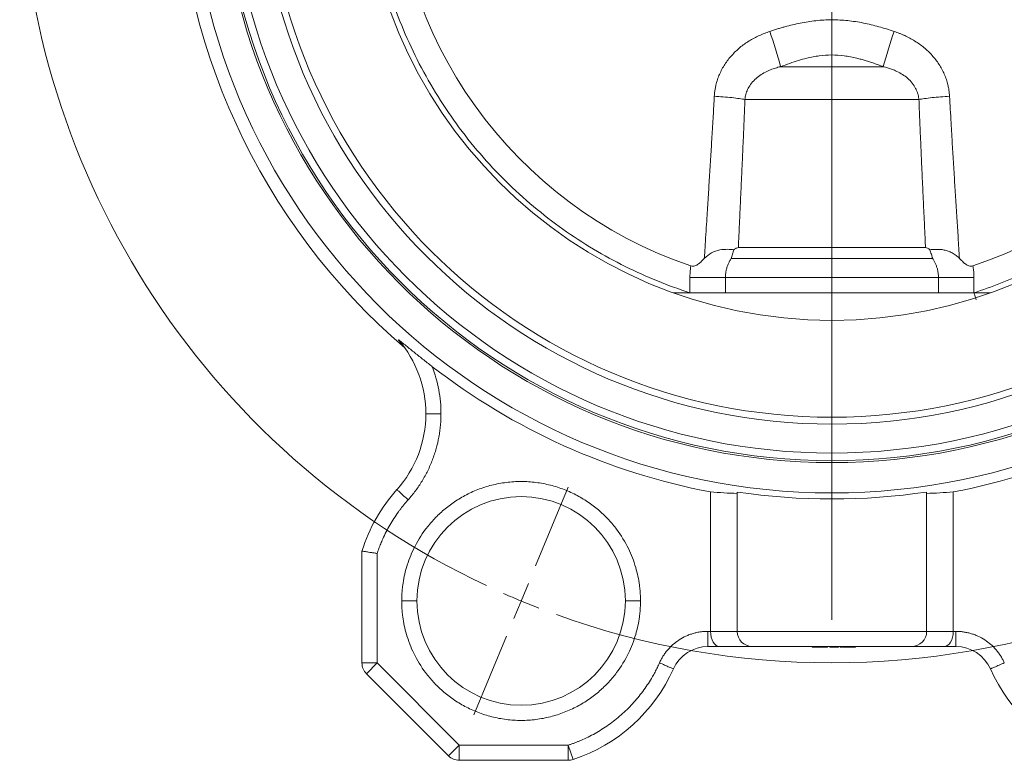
# Model space of a CAD drawing. Header units: millimetres. Extents: x 110 to 833, y 73 to 902.
# Tile 10 of 23: x 119 to 249, y 368 to 465. Entities that reach past the tile are written whole.
import ezdxf

# ---------------------------------------------------------------- set-up
doc = ezdxf.new("R2010")
doc.units = ezdxf.units.MM

# ---------------------------------------------------------------- blocks, each defined once
blk = doc.blocks.new('SW_CENTERMARKSYMBOL_0')
at = {"color": 0, "linetype": 'Continuous', "lineweight": 0}
for p, q in [((41, -103.99), (41, -200.49)), ((1.91, -193.37), (6.22, -182.97)), ((0, -197.99), (0.96, -195.68)), ((0, -197.99), (-0.96, -200.3)), ((-1.91, -202.61), (-6.22, -213))]:
    blk.add_line(p, q, dxfattribs=at)
for start, end in [(115.1736, 244.8264), (246.1632, 247.5), (247.5, 248.8368), (250.1736, 289.8264)]:
    blk.add_arc((41, -98.99), 107.15, start, end, dxfattribs=at)

msp = doc.modelspace()

# ---------------------------------------------------------------- linework, layer by layer
at = {"color": 7, "linetype": 'Continuous', "lineweight": 15}
for p, q in [((226.2, 459.15), (219.43, 459.15)), ((232.98, 459.15), (226.2, 459.15)), ((214.73, 454.82), (226.2, 454.82)), ((226.2, 454.82), (237.68, 454.82)), ((213.86, 435.31), (238.55, 435.31)), ((226.2, 433.87), (212.92, 433.87)), ((239.49, 433.87), (226.2, 433.87)), ((212.15, 431.37), (207.47, 431.37)), ((207.47, 431.37), (207.47, 429.35)), ((212.15, 431.37), (226.2, 431.37)), ((226.2, 431.37), (240.25, 431.37)), ((244.94, 431.37), (240.25, 431.37)), ((244.94, 429.35), (244.94, 431.37)), ((247.13, 429.35), (205.27, 429.35)), ((210.2, 384.71), (210.2, 403.09)), ((213.7, 384.71), (213.7, 403.07)), ((238.7, 384.71), (238.7, 403.07)), ((242.2, 384.71), (242.2, 403.09)), ((164.2, 380.54), (164.2, 395.29)), ((166.2, 394.97), (166.2, 380.54)), ((209.85, 384.71), (210.2, 384.71)), ((209.85, 382.71), (209.85, 384.71)), ((210.2, 384.71), (213.7, 384.71)), ((213.7, 384.71), (238.7, 384.71)), ((238.7, 384.71), (242.2, 384.71)), ((242.2, 384.71), (242.55, 384.71)), ((242.55, 384.71), (242.55, 382.71)), ((211.36, 382.71), (209.85, 382.71)), ((215.7, 382.71), (211.36, 382.71)), ((236.7, 382.71), (215.7, 382.71)), ((223.58, 382.61), (223.58, 382.71)), ((223.58, 382.61), (225.39, 382.61)), ((225.39, 382.61), (225.39, 382.71)), ((225.39, 382.61), (225.44, 382.61)), ((225.44, 382.61), (225.44, 382.71)), ((225.44, 382.61), (225.64, 382.61)), ((225.64, 382.61), (225.64, 382.71)), ((225.91, 382.61), (225.91, 382.71)), ((225.91, 382.61), (225.93, 382.61)), ((225.93, 382.61), (225.93, 382.71)), ((225.93, 382.61), (227.08, 382.61)), ((227.08, 382.61), (227.08, 382.71)), ((227.31, 382.61), (227.31, 382.71)), ((227.31, 382.61), (227.58, 382.61)), ((227.58, 382.61), (227.58, 382.71)), ((227.67, 382.61), (227.67, 382.71)), ((227.67, 382.61), (228.08, 382.61)), ((228.08, 382.61), (228.08, 382.71)), ((228.08, 382.61), (229.31, 382.61)), ((229.02, 382.6), (229.02, 382.61)), ((229.31, 382.61), (229.31, 382.71)), ((241.05, 382.71), (236.7, 382.71)), ((241.05, 382.71), (242.55, 382.71)), ((166.2, 380.54), (164.2, 380.54)), ((164.79, 379.12), (166.2, 380.54)), ((166.2, 380.54), (177.03, 369.71)), ((175.62, 368.3), (164.79, 379.12)), ((177.03, 369.71), (175.62, 368.3)), ((177.03, 369.71), (191.42, 369.71)), ((177.03, 367.71), (177.03, 369.71)), ((191.42, 369.71), (191.42, 367.71)), ((191.42, 369.71), (192.05, 367.81)), ((191.42, 367.71), (177.03, 367.71))]:
    msp.add_line(p, q, dxfattribs=at)
at = {"color": 8, "linetype": 'Continuous', "lineweight": 15}
for p, q in [((212.15, 429.35), (212.15, 431.37)), ((240.25, 431.37), (240.25, 429.35))]:
    msp.add_line(p, q, dxfattribs=at)
at = {"color": 7, "linetype": 'Continuous', "lineweight": 15}
for radius in [84.75, 80.75, 80.5, 74.77, 62]:
    msp.add_circle((226.2, 487.71), radius, dxfattribs=at)
for centre, radius, start, end in [((226.2, 487.71), 86.5, 130.6472, 229.3528), ((226.2, 487.71), 57.9, 108.7508, 251.2492), ((226.2, 487.71), 57.9, 288.7508, 71.2492), ((226.2, 487.71), 79.5, 180, 360), ((226.2, 487.71), 75.68, 180, 0), ((157.02, 442.5), 64.59, 14.9434, 19.2592), ((295.38, 442.5), 64.59, 160.7408, 165.0566), ((157.63, 413.39), 15, 360, 40.4382), ((226.2, 487.71), 86.12, 232.2149, 259.2932), ((226.2, 487.71), 86.12, 280.7068, 307.7851), ((157.63, 413.39), 15, 318.1705, 360), ((185.2, 388.72), 22, 138.1705, 162.619), ((226.2, 487.71), 85.55, 261.5986, 278.4014), ((185.2, 388.72), 13.75, 0, 180), ((185.2, 388.72), 13.75, 180, 0), ((215.7, 384.71), 2, 180, 270), ((236.7, 384.71), 2, 270, 0), ((209.85, 377.71), 5, 90, 155.9433), ((242.55, 377.71), 5, 24.0567, 90), ((166.2, 380.54), 2, 180, 225), ((185.2, 388.72), 22, 288.1369, 335.9433), ((267.21, 388.72), 22, 204.0567, 251.8631), ((177.03, 369.71), 2, 225, 270), ((191.42, 369.71), 2, 270, 288.1369)]:
    msp.add_arc(centre, radius, start, end, dxfattribs=at)
for centre, major_axis, ratio, start_param, end_param in [((216.87, 487.71), (85.39, 0), 0.994017, 4.634168, 4.675226), ((235.53, 487.71), (85.39, 0), 0.994017, 4.749552, 4.79061), ((211.36, 384.71), (0, 2), 0.57735, 1.570796, 3.141593), ((241.05, 384.71), (0, 2), 0.57735, 3.141593, 4.712389)]:
    msp.add_ellipse(centre, major_axis=major_axis, ratio=ratio, start_param=start_param, end_param=end_param, dxfattribs=at)
for points, knots in [([(244.94, 546.07), (247.25, 545.32), (249.62, 544.41), (254.43, 542.18), (256.85, 540.86), (261.68, 537.77), (264.08, 535.99), (268.74, 531.95), (270.99, 529.68), (275.23, 524.65), (277.2, 521.88), (280.73, 515.92), (282.28, 512.71), (284.82, 505.97), (285.82, 502.42), (287.15, 495.16), (287.49, 491.43), (287.49, 483.99), (287.15, 480.26), (285.82, 472.99), (284.82, 469.45), (282.28, 462.71), (280.73, 459.5), (277.2, 453.54), (275.23, 450.77), (270.99, 445.74), (268.74, 443.47), (264.08, 439.43), (261.68, 437.65), (256.85, 434.56), (254.43, 433.24), (249.62, 431.01), (247.25, 430.09), (244.94, 429.35)], [0, 0, 0, 0, 0.0625, 0.0625, 0.125, 0.125, 0.1875, 0.1875, 0.25, 0.25, 0.3125, 0.3125, 0.375, 0.375, 0.4375, 0.4375, 0.5, 0.5, 0.5625, 0.5625, 0.625, 0.625, 0.6875, 0.6875, 0.75, 0.75, 0.8125, 0.8125, 0.875, 0.875, 0.9375, 0.9375, 1, 1, 1, 1]), ([(207.47, 429.35), (204.6, 430.27), (201.73, 431.43), (196.11, 434.22), (193.35, 435.86), (188.06, 439.62), (185.53, 441.73), (180.82, 446.38), (178.64, 448.91), (174.72, 454.29), (172.98, 457.14), (170, 463.04), (168.76, 466.09), (166.8, 472.28), (166.08, 475.41), (165.13, 481.62), (164.91, 484.7), (164.91, 487.71)], [0, 0, 0, 0, 0.125, 0.125, 0.25, 0.25, 0.375, 0.375, 0.5, 0.5, 0.625, 0.625, 0.75, 0.75, 0.875, 0.875, 1, 1, 1, 1]), ([(218, 463.8), (218.17, 463.86), (218.5, 463.97), (219.01, 464.13), (219.5, 464.28), (220.17, 464.47), (221.01, 464.68), (222.37, 464.98), (224.08, 465.25), (226.18, 465.37), (228.28, 465.26), (230.01, 464.99), (231.38, 464.69), (232.39, 464.43), (233.4, 464.13), (234.07, 463.91), (234.41, 463.8)], [0, 0, 0, 0, 0.032008, 0.063495, 0.094499, 0.125057, 0.188005, 0.249308, 0.373257, 0.497982, 0.624048, 0.749245, 0.810972, 0.874364, 0.936206, 1, 1, 1, 1]), ([(210.68, 455.26), (210.69, 455.34), (210.7, 455.51), (210.73, 455.76), (210.76, 456), (210.8, 456.25), (210.85, 456.49), (210.94, 456.89), (211.09, 457.45), (211.36, 458.15), (211.69, 458.82), (212.19, 459.68), (212.96, 460.67), (213.86, 461.53), (214.65, 462.14), (215.28, 462.55), (215.93, 462.92), (216.6, 463.26), (217.29, 463.55), (217.76, 463.72), (218, 463.8)], [0, 0, 0, 0, 0.0210913, 0.0420482, 0.0628892, 0.0836322, 0.1042952, 0.1248954, 0.1878251, 0.2497943, 0.3127375, 0.3747177, 0.4996595, 0.6245335, 0.6872444, 0.749547, 0.8122061, 0.8747829, 0.9372558, 1, 1, 1, 1]), ([(234.41, 463.8), (234.53, 463.76), (234.76, 463.68), (235.11, 463.55), (235.46, 463.4), (235.92, 463.2), (236.47, 462.93), (237.12, 462.55), (237.75, 462.14), (238.54, 461.53), (239.44, 460.67), (240.21, 459.69), (240.71, 458.83), (241.04, 458.16), (241.31, 457.46), (241.49, 456.83), (241.61, 456.26), (241.68, 455.76), (241.71, 455.42), (241.72, 455.26)], [0, 0, 0, 0, 0.031388, 0.062674, 0.093891, 0.125077, 0.187396, 0.249796, 0.312281, 0.375176, 0.499556, 0.624831, 0.686481, 0.749083, 0.811121, 0.874122, 0.915707, 0.957617, 1, 1, 1, 1]), ([(232.98, 459.15), (232.77, 459.23), (232.36, 459.39), (231.76, 459.6), (231.17, 459.8), (230.6, 459.97), (230.05, 460.13), (229.4, 460.3), (228.66, 460.46), (227.55, 460.64), (226.17, 460.74), (224.8, 460.64), (223.7, 460.45), (222.79, 460.25), (221.76, 459.97), (220.61, 459.59), (219.83, 459.3), (219.43, 459.15)], [0, 0, 0, 0, 0.047723, 0.093652, 0.137888, 0.180554, 0.221794, 0.261781, 0.324015, 0.383799, 0.502547, 0.619934, 0.679034, 0.740557, 0.821103, 0.907239, 1, 1, 1, 1]), ([(219.43, 459.15), (219.31, 459.13), (219.09, 459.07), (218.76, 458.97), (218.44, 458.87), (218.12, 458.75), (217.65, 458.56), (217.04, 458.25), (216.34, 457.76), (215.72, 457.17), (215.32, 456.61), (215.08, 456.15), (214.94, 455.83), (214.84, 455.5), (214.76, 455.16), (214.74, 454.94), (214.73, 454.82)], [0, 0, 0, 0, 0.050916, 0.101373, 0.151407, 0.201057, 0.25036, 0.376874, 0.500248, 0.626846, 0.749988, 0.801037, 0.851516, 0.901469, 0.950947, 1, 1, 1, 1]), ([(226.2, 459.15), (226.2, 458.94), (226.2, 458.68), (226.2, 458.07), (226.2, 457.71), (226.2, 456.94), (226.2, 456.52), (226.2, 455.67), (226.2, 455.24), (226.2, 454.82)], [0, 0, 0, 0, 0.25, 0.25, 0.5, 0.5, 0.75, 0.75, 1, 1, 1, 1]), ([(237.68, 454.82), (237.67, 454.89), (237.66, 455.01), (237.63, 455.2), (237.59, 455.39), (237.54, 455.58), (237.48, 455.76), (237.41, 455.94), (237.34, 456.12), (237.25, 456.3), (237.05, 456.66), (236.67, 457.18), (236.06, 457.77), (235.35, 458.25), (234.68, 458.59), (234.07, 458.84), (233.53, 459.01), (233.16, 459.11), (232.98, 459.15)], [0, 0, 0, 0, 0.02737, 0.054865, 0.082495, 0.110269, 0.138194, 0.16628, 0.194535, 0.222967, 0.251584, 0.374666, 0.501199, 0.624363, 0.750653, 0.832684, 0.915743, 1, 1, 1, 1]), ([(209.37, 433.87), (209.41, 434.48), (209.49, 435.69), (209.6, 437.47), (209.73, 439.54), (209.88, 441.9), (210.05, 444.6), (210.21, 447.24), (210.38, 449.95), (210.54, 452.6), (210.64, 454.39), (210.68, 455.26)], [0, 0, 0, 0, 0.086335, 0.169663, 0.249989, 0.378539, 0.499974, 0.628774, 0.749988, 0.879073, 1, 1, 1, 1]), ([(210.68, 455.26), (211.07, 455.23), (211.47, 455.21), (212.26, 455.14), (212.64, 455.11), (213.36, 455.03), (213.69, 454.99), (214.27, 454.91), (214.52, 454.86), (214.73, 454.82)], [0, 0, 0, 0, 0.25, 0.25, 0.5, 0.5, 0.75, 0.75, 1, 1, 1, 1]), ([(214.73, 454.82), (214.7, 454.12), (214.64, 452.7), (214.55, 450.58), (214.46, 448.44), (214.36, 446.28), (214.26, 444.11), (214.16, 441.93), (214.06, 439.74), (213.96, 437.53), (213.89, 436.05), (213.86, 435.31)], [0, 0, 0, 0, 0.108154, 0.217044, 0.326669, 0.437034, 0.548139, 0.659986, 0.772578, 0.885915, 1, 1, 1, 1]), ([(237.68, 454.82), (237.88, 454.86), (238.13, 454.91), (238.71, 454.99), (239.05, 455.03), (239.76, 455.11), (240.15, 455.14), (240.93, 455.21), (241.33, 455.23), (241.72, 455.26)], [0, 0, 0, 0, 0.25, 0.25, 0.5, 0.5, 0.75, 0.75, 1, 1, 1, 1]), ([(238.55, 435.31), (238.51, 436.05), (238.45, 437.53), (238.34, 439.74), (238.24, 441.93), (238.14, 444.11), (238.04, 446.28), (237.95, 448.44), (237.85, 450.58), (237.76, 452.7), (237.71, 454.12), (237.68, 454.82)], [0, 0, 0, 0, 0.114085, 0.227422, 0.340014, 0.451861, 0.562966, 0.673331, 0.782956, 0.891846, 1, 1, 1, 1]), ([(241.72, 455.26), (241.75, 454.69), (241.82, 453.52), (241.92, 451.73), (242.04, 449.65), (242.19, 447.24), (242.35, 444.6), (242.52, 441.9), (242.69, 439.25), (242.86, 436.56), (242.97, 434.78), (243.03, 433.87)], [0, 0, 0, 0, 0.079713, 0.163048, 0.250012, 0.371227, 0.500026, 0.621461, 0.750012, 0.871626, 1, 1, 1, 1]), ([(213.28, 435.01), (213.38, 435.1), (213.49, 435.18), (213.68, 435.28), (213.77, 435.31), (213.86, 435.31)], [0, 0, 0, 0, 0.5, 0.5, 1, 1, 1, 1]), ([(238.55, 435.31), (238.63, 435.31), (238.72, 435.28), (238.92, 435.18), (239.02, 435.1), (239.12, 435.01)], [0, 0, 0, 0, 0.5, 0.5, 1, 1, 1, 1]), ([(207.59, 432.88), (207.68, 432.85), (207.77, 432.84), (207.95, 432.84), (208.04, 432.86), (208.29, 432.95), (208.45, 433.04), (208.73, 433.25), (208.87, 433.37), (209.13, 433.62), (209.25, 433.74), (209.37, 433.87)], [0, 0, 0, 0, 0.125, 0.125, 0.25, 0.25, 0.5, 0.5, 0.75, 0.75, 1, 1, 1, 1]), ([(209.37, 433.87), (209.66, 434.17), (209.98, 434.41), (210.68, 434.8), (211.04, 434.92), (211.77, 435.06), (212.12, 435.08), (212.59, 435.07), (212.74, 435.06), (213.02, 435.04), (213.16, 435.03), (213.28, 435.01)], [0, 0, 0, 0, 0.25, 0.25, 0.5, 0.5, 0.75, 0.75, 0.875, 0.875, 1, 1, 1, 1]), ([(212.92, 433.87), (212.88, 433.81), (212.8, 433.69), (212.69, 433.5), (212.59, 433.3), (212.5, 433.1), (212.42, 432.9), (212.35, 432.69), (212.29, 432.47), (212.24, 432.26), (212.2, 432.04), (212.17, 431.82), (212.15, 431.59), (212.15, 431.44), (212.15, 431.37)], [0, 0, 0, 0, 0.082136, 0.164566, 0.247271, 0.330234, 0.413431, 0.496838, 0.580427, 0.664168, 0.748029, 0.831978, 0.91598, 1, 1, 1, 1]), ([(213.28, 435.01), (213.25, 434.92), (213.18, 434.73), (213.09, 434.44), (213, 434.15), (212.94, 433.96), (212.92, 433.87)], [0, 0, 0, 0, 0.245267, 0.500004, 0.751642, 1, 1, 1, 1]), ([(226.2, 433.87), (226.2, 433.5), (226.2, 433.09), (226.2, 432.24), (226.2, 431.8), (226.2, 431.37)], [0, 0, 0, 0, 0.5, 0.5, 1, 1, 1, 1]), ([(239.12, 435.01), (239.37, 435.04), (239.65, 435.07), (240.12, 435.07), (240.29, 435.07), (240.64, 435.05), (240.81, 435.02), (241.17, 434.95), (241.36, 434.91), (241.72, 434.78), (241.9, 434.7), (242.25, 434.51), (242.41, 434.4), (242.74, 434.16), (242.89, 434.02), (243.03, 433.87)], [0, 0, 0, 0, 0.25, 0.25, 0.375, 0.375, 0.5, 0.5, 0.625, 0.625, 0.75, 0.75, 0.875, 0.875, 1, 1, 1, 1]), ([(239.49, 433.87), (239.48, 433.88), (239.47, 433.93), (239.44, 434.02), (239.39, 434.2), (239.32, 434.44), (239.22, 434.73), (239.16, 434.92), (239.12, 435.01)], [0, 0, 0, 0, 0.0323402, 0.1250417, 0.2500533, 0.4999972, 0.7547274, 1, 1, 1, 1]), ([(240.25, 431.37), (240.25, 431.44), (240.25, 431.58), (240.24, 431.78), (240.21, 431.99), (240.18, 432.19), (240.14, 432.39), (240.08, 432.59), (240.02, 432.78), (239.95, 432.98), (239.88, 433.16), (239.79, 433.35), (239.7, 433.53), (239.6, 433.7), (239.52, 433.81), (239.49, 433.87)], [0, 0, 0, 0, 0.077557, 0.155102, 0.232605, 0.31004, 0.387382, 0.464603, 0.541682, 0.618594, 0.695319, 0.771839, 0.848135, 0.924193, 1, 1, 1, 1]), ([(243.03, 433.87), (243.15, 433.74), (243.28, 433.62), (243.54, 433.37), (243.67, 433.25), (243.89, 433.09), (243.96, 433.04), (244.12, 432.96), (244.2, 432.92), (244.37, 432.86), (244.46, 432.84), (244.64, 432.84), (244.73, 432.85), (244.81, 432.88)], [0, 0, 0, 0, 0.25, 0.25, 0.5, 0.5, 0.625, 0.625, 0.75, 0.75, 0.875, 0.875, 1, 1, 1, 1]), ([(207.47, 431.37), (207.47, 431.47), (207.47, 431.67), (207.49, 431.98), (207.51, 432.28), (207.54, 432.58), (207.57, 432.78), (207.59, 432.88)], [0, 0, 0, 0, 0.2001673, 0.4000403, 0.5998296, 0.7997461, 1, 1, 1, 1]), ([(244.81, 432.88), (244.83, 432.78), (244.86, 432.58), (244.89, 432.28), (244.92, 431.98), (244.93, 431.67), (244.94, 431.47), (244.94, 431.37)], [0, 0, 0, 0, 0.200254, 0.40017, 0.59996, 0.799833, 1, 1, 1, 1]), ([(244.94, 429.35), (244.97, 429.24), (245.01, 429.12), (245.09, 428.89), (245.12, 428.78), (245.18, 428.59), (245.2, 428.52), (245.24, 428.42), (245.24, 428.4), (245.24, 428.4)], [0, 0, 0, 0, 0.25, 0.25, 0.5, 0.5, 0.75, 0.75, 1, 1, 1, 1]), ([(173.44, 419.65), (173.02, 419.97), (172.61, 420.29), (171.81, 420.92), (171.42, 421.23), (170.64, 421.85), (170.26, 422.17), (169.7, 422.62), (169.52, 422.77), (169.26, 422.97), (169.18, 423.04), (169.08, 423.12), (169.05, 423.14), (169.02, 423.15), (169.03, 423.14), (169.04, 423.12)], [0, 0, 0, 0, 0.25, 0.25, 0.5, 0.5, 0.75, 0.75, 0.875, 0.875, 0.9375, 0.9375, 0.96875, 0.96875, 1, 1, 1, 1]), ([(173.44, 419.65), (173.83, 418.64), (174.13, 417.6), (174.53, 415.5), (174.63, 414.44), (174.63, 413.39)], [0, 0, 0, 0, 0.5, 0.5, 1, 1, 1, 1]), ([(174.63, 413.39), (174.63, 413.26), (174.63, 413.01), (174.61, 412.62), (174.59, 412.24), (174.56, 411.86), (174.52, 411.47), (174.47, 411.09), (174.42, 410.71), (174.29, 409.94), (174.02, 408.8), (173.53, 407.32), (172.9, 405.88), (172.28, 404.74), (171.72, 403.87), (171.27, 403.24), (170.8, 402.63), (170.46, 402.25), (170.29, 402.05)], [0, 0, 0, 0, 0.031044, 0.062042, 0.093009, 0.123962, 0.154916, 0.185888, 0.216892, 0.247946, 0.373955, 0.500008, 0.626017, 0.75207, 0.814108, 0.876024, 0.937946, 1, 1, 1, 1]), ([(172.63, 413.39), (172.63, 413.39), (172.67, 413.39), (172.87, 413.39), (173.02, 413.39), (173.41, 413.39), (173.65, 413.39), (174.14, 413.39), (174.39, 413.39), (174.63, 413.39)], [0, 0, 0, 0, 0.25, 0.25, 0.5, 0.5, 0.75, 0.75, 1, 1, 1, 1]), ([(169.45, 388.72), (169.45, 388.83), (169.45, 389.07), (169.46, 389.42), (169.48, 389.76), (169.51, 390.11), (169.54, 390.46), (169.62, 391.08), (169.77, 391.98), (170.08, 393.18), (170.49, 394.4), (171.24, 396.13), (172.28, 397.83), (173.63, 399.44), (174.84, 400.62), (176.23, 401.7), (177.78, 402.65), (179.49, 403.44), (181.32, 404.02), (183.24, 404.38), (185.2, 404.51), (187.16, 404.38), (189.07, 404.02), (190.9, 403.44), (192.61, 402.65), (194.17, 401.7), (195.56, 400.62), (196.77, 399.44), (198.11, 397.83), (199.15, 396.13), (199.91, 394.4), (200.32, 393.18), (200.62, 391.98), (200.8, 390.97), (200.89, 390.11), (200.94, 389.42), (200.94, 388.95), (200.95, 388.72)], [0, 0, 0, 0, 0.007071, 0.014136, 0.021199, 0.028261, 0.035328, 0.042402, 0.066383, 0.090374, 0.117402, 0.14444, 0.204832, 0.237455, 0.271606, 0.307186, 0.344051, 0.382012, 0.42084, 0.460267, 0.500001, 0.539735, 0.579163, 0.61799, 0.655952, 0.692817, 0.728396, 0.762548, 0.795171, 0.855563, 0.88259, 0.909628, 0.933609, 0.9576, 0.971736, 0.98586, 1, 1, 1, 1]), ([(168.8, 403.39), (168.8, 403.39), (168.84, 403.36), (168.98, 403.23), (169.1, 403.13), (169.39, 402.87), (169.56, 402.71), (169.93, 402.38), (170.12, 402.21), (170.29, 402.05)], [0, 0, 0, 0, 0.25, 0.25, 0.5, 0.5, 0.75, 0.75, 1, 1, 1, 1]), ([(170.29, 402.05), (170.2, 401.95), (170.02, 401.75), (169.76, 401.43), (169.5, 401.11), (169.25, 400.79), (168.88, 400.29), (168.42, 399.61), (167.88, 398.73), (167.38, 397.83), (166.99, 397), (166.67, 396.26), (166.42, 395.62), (166.28, 395.19), (166.2, 394.97)], [0, 0, 0, 0, 0.049846, 0.099666, 0.149481, 0.199312, 0.24918, 0.374445, 0.499777, 0.6251, 0.750489, 0.833661, 0.916798, 1, 1, 1, 1]), ([(164.2, 395.29), (164.2, 395.29), (164.2, 395.29), (164.22, 395.29), (164.24, 395.28), (164.27, 395.28), (164.31, 395.27), (164.38, 395.26), (164.53, 395.24), (164.78, 395.2), (165.08, 395.15), (165.36, 395.11), (165.61, 395.07), (165.82, 395.04), (166.02, 395), (166.15, 394.98), (166.2, 394.97)], [0, 0, 0, 0, 0.040972, 0.082363, 0.12408, 0.166026, 0.208101, 0.2502, 0.371996, 0.499805, 0.616891, 0.749313, 0.804173, 0.874492, 0.951757, 1, 1, 1, 1]), ([(200.95, 388.72), (200.95, 388.6), (200.95, 388.37), (200.93, 388.02), (200.91, 387.67), (200.89, 387.32), (200.85, 386.97), (200.78, 386.35), (200.62, 385.45), (200.32, 384.25), (199.91, 383.03), (199.15, 381.3), (198.11, 379.6), (196.77, 377.99), (195.56, 376.81), (194.17, 375.73), (192.61, 374.78), (190.9, 374), (189.07, 373.41), (187.16, 373.05), (185.2, 372.93), (183.24, 373.05), (181.32, 373.41), (179.49, 374), (177.78, 374.78), (176.23, 375.73), (174.84, 376.81), (173.63, 377.99), (172.28, 379.6), (171.24, 381.3), (170.49, 383.03), (170.08, 384.25), (169.77, 385.45), (169.6, 386.46), (169.5, 387.32), (169.46, 388.02), (169.45, 388.48), (169.45, 388.72)], [0, 0, 0, 0, 0.007071, 0.014136, 0.021199, 0.028261, 0.035328, 0.042402, 0.066383, 0.090374, 0.117402, 0.14444, 0.204832, 0.237455, 0.271606, 0.307186, 0.344051, 0.382012, 0.42084, 0.460267, 0.500001, 0.539735, 0.579163, 0.61799, 0.655952, 0.692817, 0.728396, 0.762548, 0.795171, 0.855563, 0.88259, 0.909628, 0.933609, 0.9576, 0.971736, 0.98586, 1, 1, 1, 1]), ([(171.45, 388.72), (171.45, 388.72), (171.4, 388.72), (171.21, 388.72), (171.06, 388.72), (170.67, 388.72), (170.43, 388.72), (169.94, 388.72), (169.68, 388.72), (169.45, 388.72)], [0, 0, 0, 0, 0.25, 0.25, 0.5, 0.5, 0.75, 0.75, 1, 1, 1, 1]), ([(198.95, 388.72), (198.95, 388.72), (198.99, 388.72), (199.19, 388.72), (199.34, 388.72), (199.73, 388.72), (199.97, 388.72), (200.46, 388.72), (200.71, 388.72), (200.95, 388.72)], [0, 0, 0, 0, 0.25, 0.25, 0.5, 0.5, 0.75, 0.75, 1, 1, 1, 1]), ([(203.46, 380.56), (203.49, 380.64), (203.56, 380.78), (203.67, 381), (203.79, 381.21), (203.96, 381.49), (204.19, 381.84), (204.5, 382.23), (204.84, 382.61), (205.34, 383.08), (206.03, 383.6), (206.79, 384.02), (207.42, 384.28), (207.9, 384.44), (208.39, 384.56), (208.88, 384.65), (209.37, 384.7), (209.69, 384.71), (209.85, 384.71)], [0, 0, 0, 0, 0.030128, 0.060228, 0.090336, 0.120489, 0.182599, 0.244776, 0.308226, 0.371744, 0.500009, 0.628274, 0.691724, 0.755242, 0.817353, 0.879529, 0.939748, 1, 1, 1, 1]), ([(242.55, 384.71), (242.63, 384.71), (242.79, 384.71), (243.04, 384.69), (243.28, 384.67), (243.6, 384.63), (244.01, 384.56), (244.5, 384.44), (244.99, 384.28), (245.62, 384.02), (246.38, 383.6), (247.06, 383.08), (247.56, 382.61), (247.9, 382.23), (248.21, 381.84), (248.49, 381.43), (248.74, 381), (248.87, 380.71), (248.94, 380.56)], [0, 0, 0, 0, 0.030128, 0.060228, 0.090336, 0.120489, 0.182599, 0.244776, 0.308226, 0.371744, 0.500009, 0.628274, 0.691724, 0.755242, 0.817353, 0.879529, 0.939748, 1, 1, 1, 1]), ([(191.42, 369.71), (191.55, 369.75), (191.81, 369.84), (192.2, 369.98), (192.58, 370.13), (192.96, 370.28), (193.53, 370.53), (194.27, 370.88), (195.19, 371.38), (196.09, 371.93), (197.25, 372.73), (198.62, 373.83), (199.86, 375.08), (200.77, 376.15), (201.41, 376.99), (202, 377.85), (202.48, 378.63), (202.87, 379.34), (203.18, 379.94), (203.37, 380.36), (203.46, 380.56)], [0, 0, 0, 0, 0.024532, 0.049051, 0.073568, 0.098092, 0.122634, 0.184941, 0.24728, 0.310279, 0.373311, 0.500002, 0.626693, 0.689692, 0.752724, 0.81503, 0.877369, 0.918247, 0.959108, 1, 1, 1, 1]), ([(203.46, 380.56), (203.68, 380.47), (203.91, 380.36), (204.36, 380.16), (204.57, 380.07), (204.93, 379.91), (205.07, 379.85), (205.25, 379.77), (205.29, 379.75), (205.29, 379.75)], [0, 0, 0, 0, 0.25, 0.25, 0.5, 0.5, 0.75, 0.75, 1, 1, 1, 1]), ([(248.94, 380.56), (248.73, 380.47), (248.5, 380.36), (248.05, 380.16), (247.83, 380.07), (247.47, 379.91), (247.33, 379.85), (247.16, 379.77), (247.12, 379.75), (247.12, 379.75)], [0, 0, 0, 0, 0.25, 0.25, 0.5, 0.5, 0.75, 0.75, 1, 1, 1, 1])]:
    msp.add_open_spline(points, degree=3, knots=knots, dxfattribs=at)

# ---------------------------------------------------------------- block references
at = {"color": 7, "linetype": 'Continuous', "lineweight": 0}
msp.add_blockref('SW_CENTERMARKSYMBOL_0', (185.2, 586.7), dxfattribs=at)

doc.saveas('drawing.dxf')
